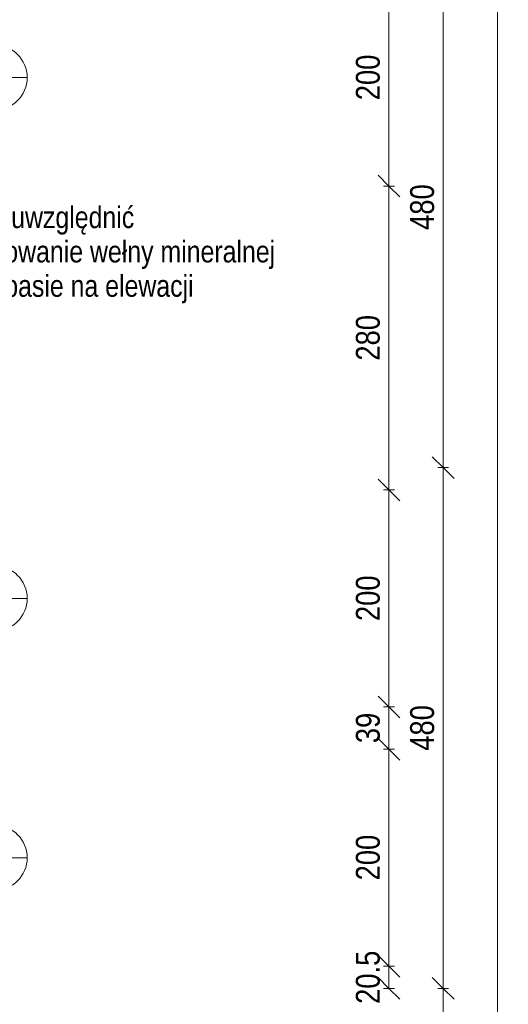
# Model space of a CAD drawing. Header units: centimetres. Extents: x -1631 to 21770, y -8842 to 3590.
# Tile 81 of 87: x 1379 to 1829, y 394 to 1301. Entities that reach past the tile are written whole.
import ezdxf

# ---------------------------------------------------------------- set-up
doc = ezdxf.new("R2010")
doc.units = ezdxf.units.CM
for name, color, linetype, lineweight in [('A-ANNO-DIMS', 211, 'Continuous', 13), ('A-ANNO-DIMS-100', 211, 'Continuous', 13), ('A-GLAZ-IDEN', 152, 'Continuous', 13), ('G-ANNO-TEXT', 231, 'Continuous', 13)]:
    doc.layers.add(name, color=color, linetype=linetype, lineweight=lineweight)
doc.styles.add('Arial Narrow_1', font='ARIALN.TTF', dxfattribs={"height": 22})
doc.styles.add('Arial Narrow_3', font='ARIALN.TTF', dxfattribs={"height": 20})
doc.styles.add('Arial_13', font='arial.ttf', dxfattribs={"height": 0.2})
doc.dimstyles.new('Diagonal_1_100__0_1_', dxfattribs={"dimscale": 30.48, "dimtxt": 22.515481, "dimasz": 0.656168, "dimexe": 0.164042, "dimexo": 0.0625, "dimgap": 0.065617, "dimtad": 1, "dimdec": 1, "dimrnd": 0.1, "dimdsep": 46, "dimtxsty": 'Arial Narrow_1', "dimblk1": 'OBLIQUE', "dimblk2": 'OBLIQUE', "dimsah": 1, "dimcen": 0.09, "dimazin": 0, "dimtfac": 1, "dimtdec": 4, "dimtix": 1, "dimtmove": 0, "dimatfit": 3, "dimfxl": 0, "dimtvp": 1, "dimtolj": 1, "dimtzin": 0, "dimarcsym": 0})

# ---------------------------------------------------------------- blocks, each defined once
blk = doc.blocks.new('DIMBLOCK9-5_piętro III __10_50 m_ - stan projektowany')
at = {"layer": 'A-ANNO-DIMS-100', "transparency": 16777216}
for p, q in [((1818.99, 2848.33), (1808.99, 2858.33)), ((1813.99, 2848.33), (1823.99, 2848.33)), ((1818.99, 2848.33), (1813.99, 2848.33)), ((1818.99, 108.33), (1818.99, 2848.33)), ((1818.99, 2848.33), (1828.99, 2838.33)), ((1818.99, 108.33), (1808.99, 118.33)), ((1813.99, 108.33), (1823.99, 108.33)), ((1818.99, 108.33), (1813.99, 108.33)), ((1818.99, 108.33), (1828.99, 98.33))]:
    blk.add_line(p, q, dxfattribs=at)
at = {"layer": 'A-ANNO-DIMS-100', "color": 0, "transparency": 16777216, "insert": (1788.56, 1450.45), "char_height": 22, "width": 66.9031, "attachment_point": 1, "rotation": 90, "line_spacing_factor": 0.974696, "style": 'Arial Narrow_1'}
blk.add_mtext('2740', dxfattribs=at)
blk = doc.blocks.new('_Oblique')
at = {"color": 0, "linetype": 'ByBlock', "lineweight": -2}
blk.add_line((-0.5, -0.5), (0.5, 0.5), dxfattribs=at)
blk = doc.blocks.new('DIMBLOCK17-5_piętro III __10_50 m_ - stan projektowany')
at = {"layer": 'A-ANNO-DIMS-100', "transparency": 16777216}
for p, q in [((1768.99, 408.33), (1758.99, 418.33)), ((1763.99, 408.33), (1773.99, 408.33)), ((1768.99, 408.33), (1763.99, 408.33)), ((1768.99, 108.33), (1768.99, 408.33)), ((1768.99, 408.33), (1778.99, 398.33)), ((1768.99, 108.33), (1758.99, 118.33)), ((1763.99, 108.33), (1773.99, 108.33)), ((1768.99, 108.33), (1763.99, 108.33)), ((1768.99, 108.33), (1778.99, 98.33))]:
    blk.add_line(p, q, dxfattribs=at)
at = {"layer": 'A-ANNO-DIMS-100', "color": 0, "transparency": 16777216, "insert": (1738.56, 237.42), "char_height": 22, "width": 50.1774, "attachment_point": 1, "rotation": 90, "line_spacing_factor": 0.974696, "style": 'Arial Narrow_1'}
blk.add_mtext('300', dxfattribs=at)
blk = doc.blocks.new('DIMBLOCK18-5_piętro III __10_50 m_ - stan projektowany')
at = {"layer": 'A-ANNO-DIMS-100', "transparency": 16777216}
for p, q in [((1768.99, 888.33), (1758.99, 898.33)), ((1763.99, 888.33), (1773.99, 888.33)), ((1768.99, 888.33), (1763.99, 888.33)), ((1768.99, 408.33), (1768.99, 888.33)), ((1768.99, 888.33), (1778.99, 878.33)), ((1768.99, 408.33), (1758.99, 418.33)), ((1763.99, 408.33), (1773.99, 408.33)), ((1768.99, 408.33), (1763.99, 408.33)), ((1768.99, 408.33), (1778.99, 398.33))]:
    blk.add_line(p, q, dxfattribs=at)
at = {"layer": 'A-ANNO-DIMS-100', "color": 0, "transparency": 16777216, "insert": (1738.56, 627.42), "char_height": 22, "width": 50.1774, "attachment_point": 1, "rotation": 90, "line_spacing_factor": 0.974696, "style": 'Arial Narrow_1'}
blk.add_mtext('480', dxfattribs=at)
blk = doc.blocks.new('DIMBLOCK19-5_piętro III __10_50 m_ - stan projektowany')
at = {"layer": 'A-ANNO-DIMS-100', "transparency": 16777216}
for p, q in [((1768.99, 1368.33), (1758.99, 1378.33)), ((1763.99, 1368.33), (1773.99, 1368.33)), ((1768.99, 1368.33), (1763.99, 1368.33)), ((1768.99, 888.33), (1768.99, 1368.33)), ((1768.99, 1368.33), (1778.99, 1358.33)), ((1768.99, 888.33), (1758.99, 898.33)), ((1763.99, 888.33), (1773.99, 888.33)), ((1768.99, 888.33), (1763.99, 888.33)), ((1768.99, 888.33), (1778.99, 878.33))]:
    blk.add_line(p, q, dxfattribs=at)
at = {"layer": 'A-ANNO-DIMS-100', "color": 0, "transparency": 16777216, "insert": (1738.56, 1107.42), "char_height": 22, "width": 50.1774, "attachment_point": 1, "rotation": 90, "line_spacing_factor": 0.974696, "style": 'Arial Narrow_1'}
blk.add_mtext('480', dxfattribs=at)
blk = doc.blocks.new('Okno_PG_typ 100 - metka _wys_parapetu-2491532-5_piętro III __10_50 m_ - stan projektowany')
at = {"layer": 'A-GLAZ-IDEN'}
blk.add_line((0, -1.8946), (0, 0.3677), dxfattribs=at)
blk.add_circle((0, 0.0677), 0.3, dxfattribs=at)
at = {"layer": 'A-GLAZ-IDEN', "insert": (0.5622, -1.0037), "char_height": 0.2, "width": 0.4949, "attachment_point": 1, "rotation": 90, "line_spacing_factor": 0.936439, "style": 'Arial_13'}
blk.add_mtext('\\pt1.27,2.54,3.81,5.08,6.35,7.62,8.89,10.16,11.43,12.7,13.97,15.24,16.51,17.78,19.05,20.32,21.59,22.86,24.13,25.4,26.67,27.94,29.21,30.48,31.75,33.02,34.29,35.56,36.83,38.1,39.37,40.64;hp=', dxfattribs=at)
blk = doc.blocks.new('DIMBLOCK233-5_piętro III __10_50 m_ - stan projektowany')
at = {"layer": 'A-ANNO-DIMS-100', "transparency": 16777216}
for p, q in [((1718.99, 428.83), (1708.99, 438.83)), ((1713.99, 428.83), (1723.99, 428.83)), ((1718.99, 428.83), (1713.99, 428.83)), ((1718.99, 408.33), (1718.99, 428.83)), ((1718.99, 428.83), (1728.99, 418.83)), ((1718.99, 408.33), (1708.99, 418.33)), ((1713.99, 408.33), (1723.99, 408.33)), ((1718.99, 408.33), (1713.99, 408.33)), ((1718.99, 408.33), (1728.99, 398.33))]:
    blk.add_line(p, q, dxfattribs=at)
at = {"layer": 'A-ANNO-DIMS-100', "color": 0, "transparency": 16777216, "insert": (1688.56, 394.09), "char_height": 22, "width": 58.7547, "attachment_point": 1, "rotation": 90, "line_spacing_factor": 0.974696, "style": 'Arial Narrow_1'}
blk.add_mtext('20.5', dxfattribs=at)
blk = doc.blocks.new('DIMBLOCK234-5_piętro III __10_50 m_ - stan projektowany')
at = {"layer": 'A-ANNO-DIMS-100', "transparency": 16777216}
for p, q in [((1718.99, 628.83), (1708.99, 638.83)), ((1713.99, 628.83), (1723.99, 628.83)), ((1718.99, 628.83), (1713.99, 628.83)), ((1718.99, 428.83), (1718.99, 628.83)), ((1718.99, 628.83), (1728.99, 618.83)), ((1718.99, 428.83), (1708.99, 438.83)), ((1713.99, 428.83), (1723.99, 428.83)), ((1718.99, 428.83), (1713.99, 428.83)), ((1718.99, 428.83), (1728.99, 418.83))]:
    blk.add_line(p, q, dxfattribs=at)
at = {"layer": 'A-ANNO-DIMS-100', "color": 0, "transparency": 16777216, "insert": (1688.56, 507.92), "char_height": 22, "width": 50.1774, "attachment_point": 1, "rotation": 90, "line_spacing_factor": 0.974696, "style": 'Arial Narrow_1'}
blk.add_mtext('200', dxfattribs=at)
blk = doc.blocks.new('DIMBLOCK235-5_piętro III __10_50 m_ - stan projektowany')
at = {"layer": 'A-ANNO-DIMS-100', "transparency": 16777216}
for p, q in [((1718.99, 667.83), (1708.99, 677.83)), ((1713.99, 667.83), (1723.99, 667.83)), ((1718.99, 667.83), (1713.99, 667.83)), ((1718.99, 628.83), (1718.99, 667.83)), ((1718.99, 667.83), (1728.99, 657.83)), ((1718.99, 628.83), (1708.99, 638.83)), ((1713.99, 628.83), (1723.99, 628.83)), ((1718.99, 628.83), (1713.99, 628.83)), ((1718.99, 628.83), (1728.99, 618.83))]:
    blk.add_line(p, q, dxfattribs=at)
at = {"layer": 'A-ANNO-DIMS-100', "color": 0, "transparency": 16777216, "insert": (1688.56, 634.39), "char_height": 22, "width": 33.4516, "attachment_point": 1, "rotation": 90, "line_spacing_factor": 0.974696, "style": 'Arial Narrow_1'}
blk.add_mtext('39', dxfattribs=at)
blk = doc.blocks.new('DIMBLOCK236-5_piętro III __10_50 m_ - stan projektowany')
at = {"layer": 'A-ANNO-DIMS-100', "transparency": 16777216}
for p, q in [((1718.99, 867.83), (1708.99, 877.83)), ((1713.99, 867.83), (1723.99, 867.83)), ((1718.99, 867.83), (1713.99, 867.83)), ((1718.99, 667.83), (1718.99, 867.83)), ((1718.99, 867.83), (1728.99, 857.83)), ((1718.99, 667.83), (1708.99, 677.83)), ((1713.99, 667.83), (1723.99, 667.83)), ((1718.99, 667.83), (1713.99, 667.83)), ((1718.99, 667.83), (1728.99, 657.83))]:
    blk.add_line(p, q, dxfattribs=at)
at = {"layer": 'A-ANNO-DIMS-100', "color": 0, "transparency": 16777216, "insert": (1688.56, 746.92), "char_height": 22, "width": 50.1774, "attachment_point": 1, "rotation": 90, "line_spacing_factor": 0.974696, "style": 'Arial Narrow_1'}
blk.add_mtext('200', dxfattribs=at)
blk = doc.blocks.new('DIMBLOCK237-5_piętro III __10_50 m_ - stan projektowany')
at = {"layer": 'A-ANNO-DIMS-100', "transparency": 16777216}
for p, q in [((1718.99, 1147.83), (1708.99, 1157.83)), ((1713.99, 1147.83), (1723.99, 1147.83)), ((1718.99, 1147.83), (1713.99, 1147.83)), ((1718.99, 867.83), (1718.99, 1147.83)), ((1718.99, 1147.83), (1728.99, 1137.83)), ((1718.99, 867.83), (1708.99, 877.83)), ((1713.99, 867.83), (1723.99, 867.83)), ((1718.99, 867.83), (1713.99, 867.83)), ((1718.99, 867.83), (1728.99, 857.83))]:
    blk.add_line(p, q, dxfattribs=at)
at = {"layer": 'A-ANNO-DIMS-100', "color": 0, "transparency": 16777216, "insert": (1688.56, 986.92), "char_height": 22, "width": 50.1774, "attachment_point": 1, "rotation": 90, "line_spacing_factor": 0.974696, "style": 'Arial Narrow_1'}
blk.add_mtext('280', dxfattribs=at)
blk = doc.blocks.new('DIMBLOCK238-5_piętro III __10_50 m_ - stan projektowany')
at = {"layer": 'A-ANNO-DIMS-100', "transparency": 16777216}
for p, q in [((1718.99, 1347.83), (1708.99, 1357.83)), ((1713.99, 1347.83), (1723.99, 1347.83)), ((1718.99, 1347.83), (1713.99, 1347.83)), ((1718.99, 1147.83), (1718.99, 1347.83)), ((1718.99, 1347.83), (1728.99, 1337.83)), ((1718.99, 1147.83), (1708.99, 1157.83)), ((1713.99, 1147.83), (1723.99, 1147.83)), ((1718.99, 1147.83), (1713.99, 1147.83)), ((1718.99, 1147.83), (1728.99, 1137.83))]:
    blk.add_line(p, q, dxfattribs=at)
at = {"layer": 'A-ANNO-DIMS-100', "color": 0, "transparency": 16777216, "insert": (1688.56, 1226.92), "char_height": 22, "width": 50.1774, "attachment_point": 1, "rotation": 90, "line_spacing_factor": 0.974696, "style": 'Arial Narrow_1'}
blk.add_mtext('200', dxfattribs=at)

msp = doc.modelspace()

# ---------------------------------------------------------------- block references
at = {"layer": 'A-GLAZ-IDEN', "xscale": 99.99999999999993, "yscale": 99.99999999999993, "zscale": 99.99999999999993, "rotation": 270.0000000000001}
for p in [(1348.94, 1247.83), (1348.94, 767.83), (1348.94, 528.83)]:
    msp.add_blockref('Okno_PG_typ 100 - metka _wys_parapetu-2491532-5_piętro III __10_50 m_ - stan projektowany', p, dxfattribs=at)

# ---------------------------------------------------------------- texts
at = {"layer": 'G-ANNO-TEXT', "color": 1, "insert": (1298.4, 1129.1), "char_height": 20, "width": 326.8, "attachment_point": 1, "line_spacing_factor": 0.949189, "style": 'Arial Narrow_3', "bg_fill": 3, "box_fill_scale": 1.25, "bg_fill_color": 256, "bg_fill_true_color": 13158600, "bg_fill_transparency": 0}
msp.add_mtext('\\pt127,254,381,508,635,762,889,1016,1143,1270,1397,1524,1651,1778,1905,2032,2159,2286,2413,2540,2667,2794,2921,3048,3175,3302,3429,3556,3683,3810,3937,4064;należy uwzględnić zastosowanie wełny mineralnej w tym pasie na elewacji', dxfattribs=at)

# ---------------------------------------------------------------- dimensions: what is measured, and where the dimension line sits
at = {"layer": 'A-ANNO-DIMS'}
for base, p1, p2, override, picture, middle in [((1818.99, 2848.33), (1813.99, 108.33), (1813.99, 2848.33), {"dimpost": '<>', "dimfxl": 2740}, 'DIMBLOCK9-5_piętro III __10_50 m_ - stan projektowany', (1805.76, 1478.33)), ((1768.99, 1368.33), (1763.99, 888.33), (1763.99, 1368.33), {"dimpost": '<>', "dimfxl": 480}, 'DIMBLOCK19-5_piętro III __10_50 m_ - stan projektowany', (1755.76, 1128.33)), ((1718.99, 1347.83), (1713.99, 1147.83), (1713.99, 1347.83), {"dimpost": '<>', "dimfxl": 200}, 'DIMBLOCK238-5_piętro III __10_50 m_ - stan projektowany', (1705.76, 1247.83)), ((1718.99, 1147.83), (1713.99, 867.83), (1713.99, 1147.83), {"dimpost": '<>', "dimfxl": 280}, 'DIMBLOCK237-5_piętro III __10_50 m_ - stan projektowany', (1705.76, 1007.83)), ((1768.99, 888.33), (1763.99, 408.33), (1763.99, 888.33), {"dimpost": '<>', "dimfxl": 480}, 'DIMBLOCK18-5_piętro III __10_50 m_ - stan projektowany', (1755.76, 648.33)), ((1718.99, 867.83), (1713.99, 667.83), (1713.99, 867.83), {"dimpost": '<>', "dimfxl": 200}, 'DIMBLOCK236-5_piętro III __10_50 m_ - stan projektowany', (1705.76, 767.83)), ((1718.99, 667.83), (1713.99, 628.83), (1713.99, 667.83), {"dimpost": '<>', "dimfxl": 39}, 'DIMBLOCK235-5_piętro III __10_50 m_ - stan projektowany', (1705.76, 648.33)), ((1718.99, 628.83), (1713.99, 428.83), (1713.99, 628.83), {"dimpost": '<>', "dimfxl": 200}, 'DIMBLOCK234-5_piętro III __10_50 m_ - stan projektowany', (1705.76, 528.83)), ((1718.99, 428.83), (1713.99, 408.33), (1713.99, 428.83), {"dimpost": '<>', "dimfxl": 20.5}, 'DIMBLOCK233-5_piętro III __10_50 m_ - stan projektowany', (1705.76, 418.58)), ((1768.99, 408.33), (1763.99, 108.33), (1763.99, 408.33), {"dimpost": '<>', "dimfxl": 300}, 'DIMBLOCK17-5_piętro III __10_50 m_ - stan projektowany', (1755.76, 258.33))]:
    dim = msp.add_linear_dim(base=base, p1=p1, p2=p2, angle=90, dimstyle='Diagonal_1_100__0_1_', override=override, dxfattribs=at)
    dim.commit()
    dim.dimension.update_dxf_attribs({"geometry": picture, "text_midpoint": middle})

doc.saveas('drawing.dxf')
